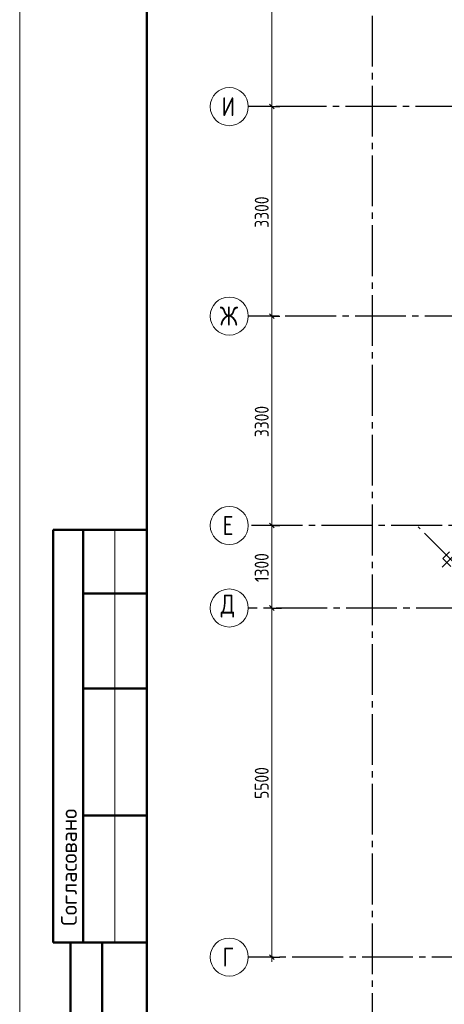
# Model space of a CAD drawing. Header units: millimetres. Extents: x 0 to 32559, y 0 to 42000.
# Tile 2 of 14: x 0 to 6686, y 8026 to 23540. Entities that reach past the tile are written whole.
import ezdxf

# ---------------------------------------------------------------- set-up
doc = ezdxf.new("R2010")
doc.units = ezdxf.units.MM
doc.linetypes.add('______2', pattern=[270, 200, -70])
doc.linetypes.add('______5', pattern=[1100, 800, -100, 100, -100])
for name, color, linetype, lineweight in [('Standard', 7, 'Continuous', 25), ('ЖБ Стена верхний уровень', 7, 'Continuous', 35), ('Оси', 40, '______5', 18)]:
    doc.layers.add(name, color=color, linetype=linetype, lineweight=lineweight)
doc.styles.add('GOST 2.304-81', font='txt')
doc.styles.add('ISOCPEUR', font='txt')

msp = doc.modelspace()

# ---------------------------------------------------------------- linework, layer by layer
at = {"layer": 'Standard', "color": 7, "linetype": 'Continuous', "lineweight": 13, "transparency": 33554687}
for p, q in [((3971, 22170), (3971, 25470)), ((3971, 18870), (3971, 22170)), ((3971, 15570), (3971, 18870)), ((3971, 14270), (3971, 15570)), ((1500, 15500), (1500, 9000)), ((3971, 8770), (3971, 8695))]:
    msp.add_line(p, q, dxfattribs=at)
at = {"layer": 'Standard', "color": 7, "linetype": 'Continuous', "lineweight": 25, "transparency": 33554687}
for p, q in [((4008, 22133), (3933, 22207)), ((4008, 18833), (3933, 18907)), ((4008, 15533), (3933, 15607)), ((4008, 14233), (3933, 14307)), ((4008, 8733), (3933, 8807))]:
    msp.add_line(p, q, dxfattribs=at)
at = {"layer": 'Standard', "color": 251, "linetype": 'Continuous', "lineweight": -3, "true_color": 0x656565, "transparency": 33554687}
for p, q in [((3971, 22170), (3846, 22170)), ((3971, 22170), (4096, 22170)), ((3971, 18870), (3846, 18870)), ((3971, 18870), (4096, 18870)), ((3971, 15570), (3846, 15570)), ((3971, 15570), (4096, 15570)), ((3971, 14270), (3846, 14270)), ((3971, 14270), (4096, 14270)), ((3971, 14270), (4121, 14270)), ((3971, 8770), (3700, 8770)), ((3971, 8770), (3846, 8770)), ((3971, 8770), (4096, 8770))]:
    msp.add_line(p, q, dxfattribs=at)
at = {"layer": 'Standard', "color": 7, "linetype": 'Continuous', "lineweight": 50, "transparency": 33554687}
for p, q in [((2000, 15500), (527, 15500)), ((527, 15500), (527, 9000)), ((527, 15500), (527, 9000)), ((1000, 15500), (1000, 9000)), ((2000, 14500), (1000, 14500)), ((2000, 13000), (1000, 13000)), ((2000, 11000), (1000, 11000)), ((0, 9000), (6, 9000)), ((527, 9000), (2000, 9000)), ((800, 500), (800, 9000)), ((800, 500), (800, 9000)), ((1300, 500), (1300, 9000))]:
    msp.add_line(p, q, dxfattribs=at)
at = {"layer": 'Standard', "color": 7, "linetype": 'Continuous', "lineweight": 13, "transparency": 33554687}
msp.add_lwpolyline([(0, 0), (29700, 0), (29700, 42000), (0, 42000), (0, 0)], close=True, dxfattribs=at)
at = {"layer": 'Standard', "color": 7, "linetype": 'Continuous', "lineweight": 50, "transparency": 33554687}
msp.add_lwpolyline([(2000, 41500), (29200, 41500), (29200, 500), (2000, 500), (2000, 41500)], close=True, dxfattribs=at)
at = {"layer": 'Standard', "color": 251, "linetype": 'Continuous', "lineweight": -3, "true_color": 0x656565, "transparency": 33554687}
for points in [[(3971, 22170), (3954, 22170), (3954, 22170), (3954, 22170), (3954, 22170), (3954, 22170), (3954, 22170), (3954, 22170), (3954, 22170), (3954, 22170), (3954, 22170), (3700, 22170)], [(3971, 18870), (3954, 18870), (3954, 18870), (3954, 18870), (3954, 18870), (3954, 18870), (3954, 18870), (3954, 18870), (3954, 18870), (3954, 18870), (3954, 18870), (3954, 18870), (3954, 18870), (3700, 18870)], [(3971, 15570), (3954, 15570), (3954, 15570), (3954, 15570), (3954, 15570), (3954, 15570), (3954, 15570), (3954, 15570), (3954, 15570), (3954, 15570), (3954, 15570), (3954, 15570), (3954, 15570), (3954, 15570), (3954, 15570), (3700, 15570)]]:
    msp.add_lwpolyline(points, dxfattribs=at)
at = {"layer": 'Standard', "color": 7, "linetype": 'Continuous', "lineweight": 13, "transparency": 33554687}
msp.add_lwpolyline([(3971, 8770), (3971, 11199), (3971, 11199), (3971, 14270)], dxfattribs=at)
at = {"layer": 'ЖБ Стена верхний уровень', "color": 251, "linetype": '______2', "lineweight": 13, "true_color": 0x656565, "transparency": 33554687}
for p, q in [((12877, 21266), (6662, 15051)), ((6662, 15051), (6789, 14923))]:
    msp.add_line(p, q, dxfattribs=at)
at = {"layer": 'Оси', "color": 8, "linetype": '______5', "lineweight": -3, "transparency": 33554687}
for p, q in [((5551, 40100), (5551, 7060)), ((6655, 14916), (14570, 22832)), ((12531, 22170), (3600, 22170)), ((11581, 18870), (3600, 18870)), ((18751, 15570), (3600, 15570)), ((13164, 8661), (6277, 15548)), ((6655, 14916), (6655, 14916)), ((6655, 14916), (6655, 14916)), ((16941, 14270), (3600, 14270)), ((16941, 14270), (3600, 14270)), ((16091, 8770), (3600, 8770))]:
    msp.add_line(p, q, dxfattribs=at)
at = {"layer": 'Оси', "color": 7, "linetype": 'Continuous', "lineweight": 13, "transparency": 33554687}
for centre in [(3300, 22170), (3300, 18870), (3300, 15570), (3300, 14270), (3300, 14270), (3300, 8770)]:
    msp.add_circle(centre, 300, dxfattribs=at)

# ---------------------------------------------------------------- texts
at = {"layer": 'Standard', "color": 7, "linetype": 'Continuous', "lineweight": 25, "transparency": 33554687, "char_height": 220, "attachment_point": 7, "rotation": 90, "style": 'GOST 2.304-81'}
for s, insert, width in [('3300', (3921, 20262), 641.48), ('3300', (3921, 16962), 641.48), ('1300', (3920, 14678), 610.17), ('5500', (3921, 11262), 641.48)]:
    msp.add_mtext(s, dxfattribs=dict(at, insert=insert, width=width))
at = {"layer": 'Standard', "color": 7, "linetype": 'Continuous', "lineweight": 50, "transparency": 33554687, "insert": (900, 9261), "char_height": 250, "width": 2071.88, "attachment_point": 7, "rotation": 90, "style": 'ISOCPEUR'}
msp.add_mtext('\\A1;{\\fISOCPEUR|i0|b0;\\H250.000000;\\W1.000000;\\C7;Согласовано}\\P', dxfattribs=at)
at = {"layer": 'Оси', "color": 7, "linetype": 'Continuous', "lineweight": 25, "transparency": 33554687, "char_height": 300, "attachment_point": 7, "style": 'ISOCPEUR'}
for s, insert, width in [('\\W0.80;И', (3180, 22020), 359.85), ('\\W0.83;Ж', (3150, 18720), 425), ('\\W0.78;Е', (3195, 15420), 326.41), ('\\W0.82;Д', (3165, 14120), 392.65), ('\\W0.78;Г', (3195, 8620), 326.41)]:
    msp.add_mtext(s, dxfattribs=dict(at, insert=insert, width=width))

doc.saveas('drawing.dxf')
